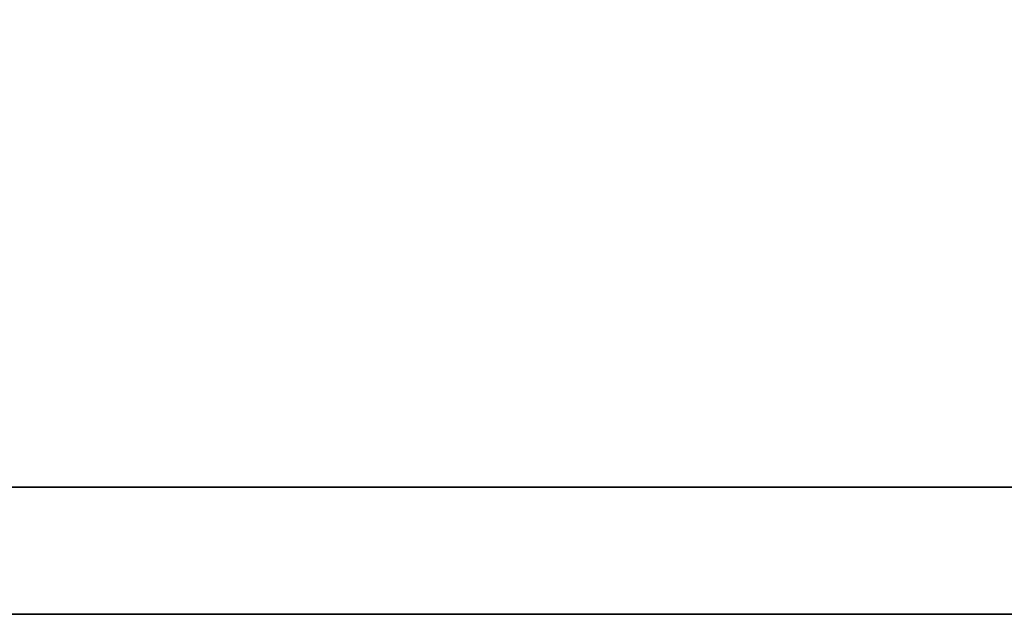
# Model space of a CAD drawing. Extents: x 33 to 316, y 48 to 445.
# Tile 9 of 55: x 198.406 to 199.225, y 114.045 to 114.539. Entities that reach past the tile are written whole.
import ezdxf

# ---------------------------------------------------------------- set-up
doc = ezdxf.new("R2010")
doc.units = 0
doc.header["$LTSCALE"] = 3
doc.header["$MEASUREMENT"] = 0
doc.layers.add('DIM', color=4, linetype='CONTINUOUS')
doc.layers.add('layer 1', color=7, linetype='CONTINUOUS')

# ---------------------------------------------------------------- blocks, each defined once
blk = doc.blocks.new('TBI MOTION logo(完整正式版)')
at = {"layer": 'layer 1', "color": 22, "lineweight": 35}
blk.add_open_spline([(75.90875, -9.47875), (75.90875, -9.47875), (75.90875, -12.28625), (75.90875, -12.28625), (75.90875, -12.28625), (75.90875, -12.28625), (75.90875, -12.47875), (75.90875, -12.47875), (75.90875, -12.47875), (75.90875, -12.47875), (75.71625, -12.47875), (75.71625, -12.47875), (75.71625, -12.47875), (75.71625, -12.47875), (-88.32875, -12.47875), (-88.32875, -12.47875), (-88.32875, -12.47875), (-88.32875, -12.47875), (-88.32875, -13.29375), (-88.32875, -13.29375), (-88.32875, -13.29375), (-88.32875, -13.29375), (82.89125, -13.29375), (82.89125, -13.29375), (82.89125, -13.29375), (82.89125, -13.29375), (75.90875, -9.47875), (75.90875, -9.47875)], degree=3, knots=[0, 0, 0, 0, 0.1428571, 0.1428571, 0.1428571, 0.1428572, 0.2857143, 0.2857143, 0.2857143, 0.2857143, 0.4285714, 0.4285714, 0.4285714, 0.4285714, 0.5714286, 0.5714286, 0.5714286, 0.5714286, 0.7142857, 0.7142857, 0.7142857, 0.7142857, 0.8571429, 0.8571429, 0.8571429, 0.8571429, 1, 1, 1, 1], dxfattribs=at)

msp = doc.modelspace()

# ---------------------------------------------------------------- block references
at = {"layer": 'DIM', "xscale": 0.1296000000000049, "yscale": 0.1296000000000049, "zscale": 0.1296000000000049}
msp.add_blockref('TBI MOTION logo(完整正式版)', (207.39731, 115.76748), dxfattribs=at)

doc.saveas('drawing.dxf')
